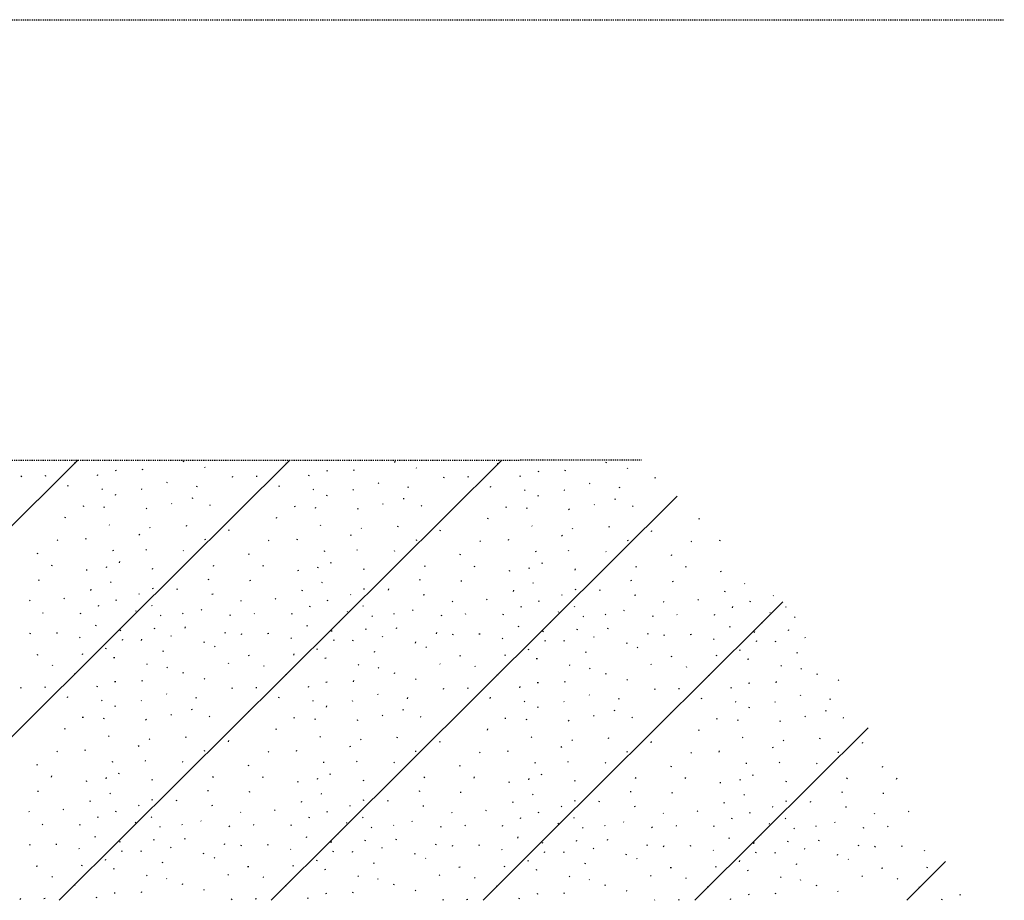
# Model space of a CAD drawing. Extents: x 387342 to 388770, y 98032 to 106632.
# Tile 9 of 14: x 388158 to 388248, y 100056 to 100136. Entities that reach past the tile are written whole.
import ezdxf

# ---------------------------------------------------------------- set-up
doc = ezdxf.new("R2010")
doc.units = 0
doc.header["$MEASUREMENT"] = 0
doc.linetypes.add('Eease', pattern=[0.4, 0.075, -0.05, 0.15, -0.05, 0.075])
doc.linetypes.add('Epl', pattern=[0.775, 0.325, -0.05, 0.025, -0.05, 0.325])
doc.layers.add('P_RW_EasementPerm', color=2, linetype='Eease', lineweight=30)
doc.layers.add('P_RW_PropertyLine', color=2, linetype='Epl', lineweight=25)

msp = doc.modelspace()

# ---------------------------------------------------------------- linework, layer by layer
at = {"layer": 'P_RW_EasementPerm', "ltscale": 0.2}
msp.add_line((387931.368, 100096.398), (388214.798, 100096.486), dxfattribs=at)
at = {"layer": 'P_RW_EasementPerm', "linetype": 'Continuous'}
for p, q in [((388148.876, 100081.84), (388163.574, 100096.47)), ((388168.076, 100081.796), (388182.825, 100096.476)), ((388187.276, 100081.751), (388202.076, 100096.482)), ((388206.476, 100081.706), (388218.005, 100093.181)), ((388225.676, 100081.661), (388227.629, 100083.604)), ((388148.831, 100062.641), (388168.076, 100081.796)), ((388168.031, 100062.596), (388187.276, 100081.751)), ((388187.231, 100062.551), (388206.476, 100081.706)), ((388206.431, 100062.506), (388225.676, 100081.661)), ((388225.631, 100062.461), (388235.36, 100072.145)), ((388161.876, 100056.469), (388168.031, 100062.596)), ((388181.127, 100056.475), (388187.231, 100062.551)), ((388200.378, 100056.481), (388206.431, 100062.506)), ((388219.629, 100056.487), (388225.631, 100062.461)), ((388238.88, 100056.493), (388242.412, 100060.008))]:
    msp.add_line(p, q, dxfattribs=at)
at = {"layer": 'P_RW_EasementPerm'}
for p, q in [((388163.377, 100096.238), (388163.274, 100096.215)), ((388167.051, 100095.533), (388166.948, 100095.511)), ((388169.445, 100095.581), (388169.479, 100095.68)), ((388173.169, 100096.315), (388173.203, 100096.414)), ((388175.151, 100095.78), (388175.101, 100095.83)), ((388182.577, 100096.193), (388182.474, 100096.171)), ((388188.645, 100095.536), (388188.679, 100095.635)), ((388192.369, 100096.27), (388192.403, 100096.369)), ((388194.351, 100095.735), (388194.301, 100095.785)), ((388201.777, 100096.148), (388201.674, 100096.126)), ((388207.845, 100095.491), (388207.879, 100095.59)), ((388211.569, 100096.225), (388211.603, 100096.325)), ((388213.551, 100095.69), (388213.501, 100095.74)), ((388158.433, 100094.956), (388158.466, 100095.056)), ((388160.675, 100095.037), (388160.573, 100095.015)), ((388165.366, 100095.079), (388165.399, 100095.179)), ((388177.633, 100094.912), (388177.666, 100095.011)), ((388179.875, 100094.992), (388179.772, 100094.97)), ((388184.566, 100095.035), (388184.599, 100095.134)), ((388186.251, 100095.488), (388186.148, 100095.466)), ((388196.833, 100094.867), (388196.866, 100094.966)), ((388199.075, 100094.947), (388198.972, 100094.925)), ((388203.766, 100094.99), (388203.799, 100095.089)), ((388205.451, 100095.443), (388205.348, 100095.421)), ((388216.033, 100094.822), (388216.066, 100094.922)), ((388162.665, 100094.111), (388162.698, 100094.21)), ((388165.811, 100093.805), (388165.761, 100093.855)), ((388169.404, 100093.788), (388169.354, 100093.838)), ((388171.705, 100094.395), (388171.655, 100094.445)), ((388174.373, 100094.037), (388174.407, 100094.137)), ((388181.865, 100094.066), (388181.898, 100094.166)), ((388185.01, 100093.76), (388184.961, 100093.81)), ((388188.604, 100093.743), (388188.554, 100093.793)), ((388190.905, 100094.35), (388190.855, 100094.4)), ((388193.573, 100093.992), (388193.607, 100094.092)), ((388201.065, 100094.021), (388201.098, 100094.121)), ((388204.21, 100093.716), (388204.161, 100093.766)), ((388207.804, 100093.698), (388207.754, 100093.748)), ((388210.105, 100094.305), (388210.055, 100094.355)), ((388212.773, 100093.947), (388212.807, 100094.047)), ((388159.992, 100092.844), (388159.942, 100092.894)), ((388166.992, 100093.28), (388167.026, 100093.38)), ((388174.008, 100093.01), (388173.905, 100092.987)), ((388179.192, 100092.799), (388179.142, 100092.849)), ((388186.192, 100093.236), (388186.225, 100093.335)), ((388193.208, 100092.965), (388193.105, 100092.943)), ((388205.392, 100093.191), (388205.425, 100093.29)), ((388212.408, 100092.92), (388212.305, 100092.898)), ((388164.112, 100092.29), (388164.009, 100092.268)), ((388165.964, 100092.153), (388165.997, 100092.253)), ((388169.85, 100092.091), (388169.75, 100092.041)), ((388172.119, 100092.491), (388172.069, 100092.541)), ((388175.608, 100092.343), (388175.558, 100092.393)), ((388183.312, 100092.245), (388183.209, 100092.223)), ((388185.164, 100092.109), (388185.197, 100092.208)), ((388189.05, 100092.046), (388188.95, 100091.996)), ((388191.319, 100092.446), (388191.269, 100092.496)), ((388194.808, 100092.299), (388194.758, 100092.349)), ((388198.392, 100092.754), (388198.342, 100092.804)), ((388202.512, 100092.2), (388202.409, 100092.178)), ((388204.364, 100092.064), (388204.397, 100092.163)), ((388208.25, 100092.001), (388208.149, 100091.951)), ((388210.519, 100092.401), (388210.469, 100092.451)), ((388214.008, 100092.254), (388213.958, 100092.304)), ((388217.592, 100092.709), (388217.542, 100092.759)), ((388162.425, 100091.233), (388162.459, 100091.333)), ((388181.625, 100091.188), (388181.659, 100091.288)), ((388200.825, 100091.143), (388200.859, 100091.243)), ((388220.025, 100091.098), (388220.059, 100091.198)), ((388166.454, 100090.554), (388166.404, 100090.604)), ((388170.146, 100090.294), (388170.096, 100090.344)), ((388173.435, 100090.465), (388173.468, 100090.564)), ((388177.296, 100090.084), (388177.329, 100090.184)), ((388185.654, 100090.509), (388185.604, 100090.559)), ((388189.345, 100090.249), (388189.296, 100090.299)), ((388192.635, 100090.42), (388192.668, 100090.52)), ((388204.854, 100090.465), (388204.804, 100090.514)), ((388208.545, 100090.205), (388208.496, 100090.254)), ((388211.835, 100090.375), (388211.868, 100090.475)), ((388164.282, 100089.279), (388164.316, 100089.379)), ((388169.194, 100089.698), (388169.094, 100089.648)), ((388183.482, 100089.234), (388183.516, 100089.334)), ((388188.394, 100089.653), (388188.294, 100089.603)), ((388196.496, 100090.039), (388196.529, 100090.139)), ((388202.682, 100089.189), (388202.716, 100089.289)), ((388207.594, 100089.608), (388207.494, 100089.559)), ((388215.696, 100089.995), (388215.729, 100090.094)), ((388161.752, 100089.173), (388161.702, 100089.223)), ((388175.163, 100089.246), (388175.06, 100089.225)), ((388180.952, 100089.128), (388180.902, 100089.178)), ((388194.363, 100089.202), (388194.26, 100089.18)), ((388200.152, 100089.083), (388200.102, 100089.133)), ((388213.563, 100089.157), (388213.46, 100089.135)), ((388219.352, 100089.038), (388219.302, 100089.088)), ((388221.882, 100089.145), (388221.916, 100089.244)), ((388159.905, 100087.943), (388159.939, 100088.043)), ((388166.801, 100088.245), (388166.698, 100088.223)), ((388169.791, 100088.3), (388169.741, 100088.35)), ((388173.179, 100088.218), (388173.129, 100088.267)), ((388179.105, 100087.898), (388179.139, 100087.998)), ((388186.001, 100088.2), (388185.898, 100088.178)), ((388188.991, 100088.255), (388188.941, 100088.305)), ((388192.379, 100088.173), (388192.329, 100088.223)), ((388198.305, 100087.853), (388198.339, 100087.953)), ((388205.201, 100088.155), (388205.098, 100088.133)), ((388208.191, 100088.21), (388208.141, 100088.26)), ((388211.579, 100088.128), (388211.529, 100088.178)), ((388217.505, 100087.808), (388217.539, 100087.908)), ((388161.206, 100086.872), (388161.239, 100086.972)), ((388166.184, 100086.721), (388166.217, 100086.821)), ((388167.35, 100087.152), (388167.383, 100087.251)), ((388170.355, 100086.573), (388170.388, 100086.672)), ((388175.892, 100086.838), (388175.926, 100086.938)), ((388180.405, 100086.827), (388180.439, 100086.927)), ((388185.384, 100086.677), (388185.417, 100086.776)), ((388186.55, 100087.107), (388186.583, 100087.207)), ((388189.555, 100086.528), (388189.588, 100086.627)), ((388195.092, 100086.793), (388195.126, 100086.893)), ((388199.605, 100086.783), (388199.639, 100086.882)), ((388204.584, 100086.632), (388204.617, 100086.731)), ((388205.75, 100087.062), (388205.783, 100087.162)), ((388214.292, 100086.748), (388214.326, 100086.848)), ((388218.805, 100086.738), (388218.839, 100086.837)), ((388164.424, 100086.486), (388164.321, 100086.464)), ((388183.624, 100086.442), (388183.521, 100086.419)), ((388202.824, 100086.397), (388202.721, 100086.374)), ((388208.755, 100086.483), (388208.788, 100086.582)), ((388222.024, 100086.352), (388221.921, 100086.33)), ((388160.048, 100085.568), (388159.946, 100085.546)), ((388166.582, 100085.355), (388166.532, 100085.405)), ((388170.406, 100084.801), (388170.303, 100084.779)), ((388172.584, 100084.71), (388172.617, 100084.81)), ((388175.48, 100085.625), (388175.377, 100085.603)), ((388179.248, 100085.523), (388179.146, 100085.501)), ((388185.782, 100085.31), (388185.732, 100085.36)), ((388194.68, 100085.58), (388194.577, 100085.558)), ((388198.448, 100085.478), (388198.345, 100085.456)), ((388204.981, 100085.265), (388204.932, 100085.315)), ((388213.88, 100085.535), (388213.777, 100085.513)), ((388217.648, 100085.434), (388217.545, 100085.411)), ((388224.181, 100085.22), (388224.132, 100085.27)), ((388162.344, 100083.879), (388162.294, 100083.929)), ((388164.736, 100084.636), (388164.77, 100084.736)), ((388169.181, 100084.26), (388169.132, 100084.311)), ((388175.849, 100084.278), (388175.746, 100084.256)), ((388183.936, 100084.591), (388183.97, 100084.691)), ((388188.381, 100084.216), (388188.331, 100084.266)), ((388189.606, 100084.756), (388189.503, 100084.734)), ((388191.784, 100084.665), (388191.817, 100084.765)), ((388195.049, 100084.233), (388194.946, 100084.211)), ((388203.136, 100084.546), (388203.17, 100084.646)), ((388207.581, 100084.171), (388207.531, 100084.221)), ((388208.806, 100084.711), (388208.703, 100084.689)), ((388210.984, 100084.621), (388211.017, 100084.72)), ((388214.249, 100084.188), (388214.146, 100084.166)), ((388222.336, 100084.501), (388222.37, 100084.601)), ((388226.781, 100084.126), (388226.731, 100084.176)), ((388159.23, 100083.685), (388159.18, 100083.735)), ((388165.431, 100083.195), (388165.465, 100083.295)), ((388167.063, 100083.717), (388167.096, 100083.817)), ((388170.329, 100083.21), (388170.279, 100083.26)), ((388178.43, 100083.64), (388178.38, 100083.69)), ((388181.544, 100083.834), (388181.494, 100083.884)), ((388184.631, 100083.15), (388184.665, 100083.25)), ((388186.262, 100083.672), (388186.296, 100083.772)), ((388189.529, 100083.166), (388189.479, 100083.215)), ((388197.63, 100083.596), (388197.58, 100083.646)), ((388200.744, 100083.789), (388200.694, 100083.839)), ((388203.831, 100083.105), (388203.865, 100083.205)), ((388205.462, 100083.627), (388205.496, 100083.727)), ((388208.729, 100083.121), (388208.679, 100083.171)), ((388216.829, 100083.551), (388216.78, 100083.601)), ((388219.944, 100083.744), (388219.894, 100083.794)), ((388223.031, 100083.06), (388223.065, 100083.16)), ((388224.662, 100083.583), (388224.696, 100083.682)), ((388227.929, 100083.076), (388227.879, 100083.126)), ((388160.427, 100082.535), (388160.377, 100082.585)), ((388163.801, 100082.503), (388163.835, 100082.602)), ((388168.878, 100082.715), (388168.828, 100082.765)), ((388171.127, 100082.311), (388171.077, 100082.361)), ((388173.127, 100082.505), (388173.077, 100082.555)), ((388174.828, 100082.85), (388174.778, 100082.901)), ((388177.427, 100082.396), (388177.327, 100082.346)), ((388179.627, 100082.49), (388179.577, 100082.54)), ((388183.001, 100082.458), (388183.034, 100082.557)), ((388188.078, 100082.67), (388188.028, 100082.72)), ((388190.327, 100082.266), (388190.277, 100082.316)), ((388192.327, 100082.461), (388192.277, 100082.51)), ((388194.028, 100082.806), (388193.978, 100082.856)), ((388196.627, 100082.351), (388196.527, 100082.301)), ((388198.827, 100082.445), (388198.777, 100082.495)), ((388202.201, 100082.413), (388202.234, 100082.512)), ((388207.278, 100082.625), (388207.228, 100082.675)), ((388209.527, 100082.221), (388209.477, 100082.271)), ((388211.527, 100082.416), (388211.477, 100082.466)), ((388213.228, 100082.761), (388213.178, 100082.811)), ((388215.827, 100082.306), (388215.726, 100082.256)), ((388218.027, 100082.401), (388217.977, 100082.45)), ((388221.401, 100082.368), (388221.434, 100082.468)), ((388226.478, 100082.58), (388226.428, 100082.63)), ((388228.727, 100082.176), (388228.677, 100082.226)), ((388165.196, 100081.419), (388165.23, 100081.519)), ((388168.035, 100081.817), (388168.076, 100081.796)), ((388168.076, 100081.796), (388168.095, 100081.773)), ((388170.53, 100081.128), (388170.564, 100081.228)), ((388173.322, 100081.215), (388173.355, 100081.314)), ((388184.396, 100081.374), (388184.43, 100081.474)), ((388187.235, 100081.772), (388187.276, 100081.751)), ((388187.276, 100081.751), (388187.295, 100081.728)), ((388192.522, 100081.17), (388192.555, 100081.269)), ((388203.596, 100081.33), (388203.63, 100081.429)), ((388206.435, 100081.728), (388206.476, 100081.706)), ((388206.476, 100081.706), (388206.495, 100081.683)), ((388211.722, 100081.125), (388211.755, 100081.225)), ((388222.796, 100081.285), (388222.829, 100081.385)), ((388225.635, 100081.683), (388225.676, 100081.661)), ((388225.676, 100081.661), (388225.695, 100081.638)), ((388159.237, 100080.675), (388159.27, 100080.775)), ((388161.712, 100080.755), (388161.609, 100080.733)), ((388163.778, 100080.32), (388163.728, 100080.37)), ((388167.428, 100080.95), (388167.462, 100081.05)), ((388172.091, 100080.44), (388172.041, 100080.49)), ((388176.95, 100080.742), (388176.983, 100080.842)), ((388178.437, 100080.63), (388178.47, 100080.73)), ((388180.912, 100080.71), (388180.809, 100080.688)), ((388186.628, 100080.905), (388186.662, 100081.005)), ((388189.73, 100081.084), (388189.763, 100081.183)), ((388191.291, 100080.395), (388191.241, 100080.445)), ((388196.15, 100080.697), (388196.183, 100080.797)), ((388197.637, 100080.586), (388197.67, 100080.685)), ((388200.112, 100080.666), (388200.009, 100080.644)), ((388205.828, 100080.86), (388205.862, 100080.96)), ((388208.93, 100081.039), (388208.963, 100081.138)), ((388210.491, 100080.35), (388210.441, 100080.4)), ((388215.35, 100080.652), (388215.383, 100080.752)), ((388216.837, 100080.541), (388216.87, 100080.64)), ((388219.312, 100080.621), (388219.209, 100080.599)), ((388225.028, 100080.815), (388225.062, 100080.915)), ((388228.13, 100080.994), (388228.163, 100081.093)), ((388229.691, 100080.305), (388229.641, 100080.355)), ((388167.613, 100080.114), (388167.646, 100080.214)), ((388169.362, 100080.094), (388169.396, 100080.194)), ((388175.038, 100079.896), (388175.072, 100079.995)), ((388176.044, 100079.502), (388175.994, 100079.552)), ((388182.978, 100080.275), (388182.928, 100080.325)), ((388186.812, 100080.069), (388186.846, 100080.169)), ((388188.562, 100080.05), (388188.596, 100080.149)), ((388194.238, 100079.851), (388194.272, 100079.95)), ((388195.243, 100079.457), (388195.194, 100079.507)), ((388202.178, 100080.23), (388202.128, 100080.28)), ((388206.012, 100080.024), (388206.046, 100080.124)), ((388207.762, 100080.005), (388207.796, 100080.105)), ((388213.438, 100079.806), (388213.472, 100079.906)), ((388214.443, 100079.412), (388214.394, 100079.462)), ((388221.378, 100080.185), (388221.328, 100080.235)), ((388225.212, 100079.979), (388225.246, 100080.079)), ((388226.962, 100079.96), (388226.996, 100080.06)), ((388159.939, 100078.763), (388159.837, 100078.741)), ((388163.978, 100078.807), (388164.012, 100078.907)), ((388166.12, 100079.313), (388166.154, 100079.413)), ((388171.314, 100079.069), (388171.348, 100079.168)), ((388179.139, 100078.718), (388179.036, 100078.696)), ((388183.178, 100078.762), (388183.212, 100078.862)), ((388185.32, 100079.268), (388185.354, 100079.368)), ((388190.514, 100079.024), (388190.548, 100079.124)), ((388198.339, 100078.674), (388198.236, 100078.651)), ((388202.378, 100078.717), (388202.412, 100078.817)), ((388204.52, 100079.223), (388204.554, 100079.323)), ((388209.714, 100078.979), (388209.748, 100079.079)), ((388217.539, 100078.629), (388217.436, 100078.607)), ((388221.578, 100078.673), (388221.612, 100078.772)), ((388223.72, 100079.178), (388223.754, 100079.278)), ((388228.914, 100078.934), (388228.948, 100079.034)), ((388161.306, 100077.772), (388161.256, 100077.823)), ((388166.918, 100078.515), (388166.815, 100078.493)), ((388169.898, 100077.892), (388169.848, 100077.942)), ((388171.712, 100077.609), (388171.662, 100077.659)), ((388177.296, 100077.967), (388177.246, 100078.017)), ((388180.506, 100077.728), (388180.456, 100077.778)), ((388186.118, 100078.47), (388186.015, 100078.448)), ((388189.098, 100077.847), (388189.048, 100077.897)), ((388196.496, 100077.922), (388196.446, 100077.972)), ((388199.706, 100077.683), (388199.656, 100077.733)), ((388205.318, 100078.425), (388205.215, 100078.403)), ((388208.298, 100077.802), (388208.248, 100077.852)), ((388215.696, 100077.878), (388215.646, 100077.927)), ((388218.906, 100077.638), (388218.856, 100077.688)), ((388224.518, 100078.38), (388224.415, 100078.358)), ((388227.498, 100077.757), (388227.448, 100077.807)), ((388163.332, 100077.038), (388163.229, 100077.016)), ((388173.124, 100077.115), (388173.158, 100077.214)), ((388182.532, 100076.993), (388182.429, 100076.971)), ((388190.912, 100077.564), (388190.862, 100077.614)), ((388192.324, 100077.07), (388192.358, 100077.169)), ((388201.732, 100076.948), (388201.629, 100076.926)), ((388210.112, 100077.519), (388210.062, 100077.569)), ((388211.524, 100077.025), (388211.558, 100077.125)), ((388220.932, 100076.903), (388220.829, 100076.881)), ((388229.312, 100077.474), (388229.262, 100077.524)), ((388230.724, 100076.98), (388230.758, 100077.08)), ((388158.388, 100075.756), (388158.421, 100075.856)), ((388165.321, 100075.879), (388165.354, 100075.979)), ((388167.006, 100076.333), (388166.903, 100076.311)), ((388169.4, 100076.381), (388169.434, 100076.48)), ((388175.106, 100076.58), (388175.056, 100076.63)), ((388184.521, 100075.835), (388184.554, 100075.934)), ((388186.206, 100076.288), (388186.103, 100076.266)), ((388188.6, 100076.336), (388188.634, 100076.435)), ((388194.306, 100076.535), (388194.256, 100076.585)), ((388203.721, 100075.79), (388203.754, 100075.889)), ((388205.406, 100076.243), (388205.303, 100076.221)), ((388207.8, 100076.291), (388207.834, 100076.391)), ((388213.506, 100076.49), (388213.456, 100076.54)), ((388224.606, 100076.198), (388224.503, 100076.176)), ((388227, 100076.246), (388227.034, 100076.346)), ((388232.706, 100076.445), (388232.656, 100076.495)), ((388160.631, 100075.837), (388160.528, 100075.815)), ((388162.62, 100074.911), (388162.654, 100075.01)), ((388171.66, 100075.195), (388171.61, 100075.245)), ((388177.588, 100075.712), (388177.621, 100075.811)), ((388179.83, 100075.792), (388179.728, 100075.77)), ((388181.82, 100074.866), (388181.854, 100074.966)), ((388190.86, 100075.15), (388190.81, 100075.2)), ((388196.788, 100075.667), (388196.821, 100075.766)), ((388199.03, 100075.747), (388198.928, 100075.725)), ((388210.06, 100075.105), (388210.01, 100075.155)), ((388215.988, 100075.622), (388216.021, 100075.722)), ((388218.23, 100075.702), (388218.128, 100075.68)), ((388222.921, 100075.745), (388222.954, 100075.845)), ((388229.26, 100075.06), (388229.21, 100075.111)), ((388165.766, 100074.605), (388165.716, 100074.655)), ((388166.947, 100074.08), (388166.981, 100074.18)), ((388169.359, 100074.588), (388169.309, 100074.638)), ((388174.329, 100074.837), (388174.362, 100074.937)), ((388184.966, 100074.561), (388184.916, 100074.61)), ((388186.147, 100074.036), (388186.181, 100074.135)), ((388188.559, 100074.543), (388188.509, 100074.593)), ((388193.529, 100074.792), (388193.562, 100074.892)), ((388201.02, 100074.821), (388201.053, 100074.921)), ((388204.166, 100074.516), (388204.116, 100074.566)), ((388205.347, 100073.991), (388205.381, 100074.09)), ((388207.759, 100074.498), (388207.709, 100074.548)), ((388212.729, 100074.747), (388212.762, 100074.847)), ((388220.22, 100074.776), (388220.253, 100074.876)), ((388223.366, 100074.471), (388223.316, 100074.521)), ((388226.959, 100074.453), (388226.909, 100074.503)), ((388231.928, 100074.703), (388231.962, 100074.802)), ((388159.947, 100073.644), (388159.897, 100073.694)), ((388172.074, 100073.291), (388172.024, 100073.341)), ((388173.963, 100073.81), (388173.86, 100073.787)), ((388175.563, 100073.144), (388175.514, 100073.193)), ((388179.147, 100073.599), (388179.097, 100073.649)), ((388191.274, 100073.246), (388191.224, 100073.296)), ((388193.163, 100073.765), (388193.06, 100073.743)), ((388198.347, 100073.554), (388198.297, 100073.604)), ((388210.474, 100073.201), (388210.424, 100073.251)), ((388212.363, 100073.72), (388212.26, 100073.698)), ((388217.547, 100073.509), (388217.497, 100073.56)), ((388224.547, 100073.946), (388224.581, 100074.046)), ((388229.674, 100073.156), (388229.624, 100073.206)), ((388231.563, 100073.675), (388231.46, 100073.653)), ((388164.067, 100073.09), (388163.964, 100073.068)), ((388165.919, 100072.953), (388165.952, 100073.053)), ((388169.805, 100072.891), (388169.705, 100072.841)), ((388183.267, 100073.045), (388183.164, 100073.023)), ((388185.119, 100072.909), (388185.152, 100073.008)), ((388189.005, 100072.846), (388188.905, 100072.796)), ((388194.763, 100073.099), (388194.714, 100073.149)), ((388202.467, 100073), (388202.364, 100072.978)), ((388204.319, 100072.864), (388204.352, 100072.963)), ((388208.205, 100072.801), (388208.105, 100072.751)), ((388213.963, 100073.054), (388213.913, 100073.104)), ((388221.667, 100072.955), (388221.564, 100072.933)), ((388223.519, 100072.819), (388223.552, 100072.919)), ((388227.405, 100072.756), (388227.305, 100072.707)), ((388233.163, 100073.009), (388233.113, 100073.059)), ((388162.381, 100072.033), (388162.414, 100072.133)), ((388166.409, 100071.354), (388166.359, 100071.404)), ((388181.581, 100071.988), (388181.614, 100072.088)), ((388200.781, 100071.943), (388200.814, 100072.043)), ((388219.98, 100071.899), (388220.014, 100071.998)), ((388169.149, 100070.498), (388169.049, 100070.448)), ((388170.101, 100071.094), (388170.051, 100071.144)), ((388173.39, 100071.265), (388173.423, 100071.365)), ((388177.251, 100070.884), (388177.284, 100070.984)), ((388185.609, 100071.309), (388185.559, 100071.359)), ((388189.301, 100071.049), (388189.251, 100071.099)), ((388192.59, 100071.22), (388192.623, 100071.32)), ((388196.451, 100070.84), (388196.484, 100070.939)), ((388204.809, 100071.265), (388204.759, 100071.314)), ((388208.501, 100071.005), (388208.451, 100071.054)), ((388211.79, 100071.175), (388211.823, 100071.275)), ((388215.651, 100070.795), (388215.684, 100070.894)), ((388224.009, 100071.22), (388223.959, 100071.27)), ((388227.701, 100070.96), (388227.651, 100071.01)), ((388230.99, 100071.13), (388231.023, 100071.23)), ((388234.851, 100070.75), (388234.884, 100070.85)), ((388161.707, 100069.973), (388161.657, 100070.023)), ((388164.237, 100070.079), (388164.271, 100070.179)), ((388175.118, 100070.047), (388175.015, 100070.025)), ((388180.907, 100069.928), (388180.857, 100069.978)), ((388183.437, 100070.034), (388183.471, 100070.134)), ((388188.349, 100070.453), (388188.249, 100070.403)), ((388194.318, 100070.002), (388194.215, 100069.98)), ((388200.107, 100069.883), (388200.057, 100069.933)), ((388202.637, 100069.989), (388202.671, 100070.089)), ((388207.549, 100070.408), (388207.449, 100070.359)), ((388213.518, 100069.957), (388213.415, 100069.935)), ((388219.307, 100069.838), (388219.257, 100069.888)), ((388221.837, 100069.945), (388221.871, 100070.044)), ((388226.749, 100070.363), (388226.649, 100070.314)), ((388232.718, 100069.912), (388232.615, 100069.89)), ((388159.86, 100068.743), (388159.894, 100068.843)), ((388166.756, 100069.045), (388166.653, 100069.023)), ((388169.746, 100069.1), (388169.696, 100069.15)), ((388173.134, 100069.018), (388173.084, 100069.067)), ((388179.06, 100068.698), (388179.094, 100068.798)), ((388185.956, 100069), (388185.853, 100068.978)), ((388188.946, 100069.055), (388188.896, 100069.105)), ((388192.334, 100068.973), (388192.284, 100069.023)), ((388198.26, 100068.653), (388198.294, 100068.753)), ((388205.156, 100068.955), (388205.053, 100068.933)), ((388208.146, 100069.01), (388208.096, 100069.06)), ((388211.534, 100068.928), (388211.484, 100068.978)), ((388217.46, 100068.608), (388217.494, 100068.708)), ((388224.356, 100068.91), (388224.253, 100068.888)), ((388227.346, 100068.965), (388227.296, 100069.015)), ((388230.734, 100068.883), (388230.684, 100068.933)), ((388167.305, 100067.952), (388167.338, 100068.052)), ((388186.505, 100067.907), (388186.538, 100068.007)), ((388205.705, 100067.862), (388205.738, 100067.962)), ((388224.905, 100067.817), (388224.938, 100067.917)), ((388236.66, 100068.564), (388236.694, 100068.663)), ((388161.161, 100067.672), (388161.194, 100067.772)), ((388164.379, 100067.286), (388164.277, 100067.264)), ((388166.139, 100067.522), (388166.173, 100067.621)), ((388170.31, 100067.373), (388170.343, 100067.472)), ((388175.847, 100067.638), (388175.881, 100067.738)), ((388180.361, 100067.627), (388180.394, 100067.727)), ((388183.579, 100067.242), (388183.476, 100067.219)), ((388185.339, 100067.477), (388185.372, 100067.576)), ((388189.51, 100067.328), (388189.543, 100067.427)), ((388195.047, 100067.593), (388195.081, 100067.693)), ((388199.561, 100067.583), (388199.594, 100067.682)), ((388202.779, 100067.197), (388202.676, 100067.175)), ((388204.539, 100067.432), (388204.572, 100067.531)), ((388208.71, 100067.283), (388208.743, 100067.382)), ((388214.247, 100067.548), (388214.281, 100067.648)), ((388218.76, 100067.538), (388218.794, 100067.637)), ((388221.979, 100067.152), (388221.876, 100067.13)), ((388223.739, 100067.387), (388223.772, 100067.486)), ((388227.91, 100067.238), (388227.943, 100067.338)), ((388233.447, 100067.503), (388233.481, 100067.603)), ((388237.96, 100067.493), (388237.994, 100067.593)), ((388160.004, 100066.368), (388159.901, 100066.346)), ((388166.537, 100066.155), (388166.487, 100066.205)), ((388175.435, 100066.425), (388175.332, 100066.403)), ((388179.204, 100066.323), (388179.101, 100066.301)), ((388185.737, 100066.11), (388185.687, 100066.16)), ((388194.635, 100066.38), (388194.532, 100066.358)), ((388198.403, 100066.279), (388198.301, 100066.256)), ((388204.937, 100066.065), (388204.887, 100066.115)), ((388213.835, 100066.335), (388213.732, 100066.313)), ((388217.603, 100066.234), (388217.501, 100066.212)), ((388224.137, 100066.02), (388224.087, 100066.07)), ((388233.035, 100066.29), (388232.932, 100066.268)), ((388236.803, 100066.189), (388236.701, 100066.167)), ((388164.692, 100065.436), (388164.725, 100065.536)), ((388170.361, 100065.601), (388170.258, 100065.579)), ((388172.539, 100065.51), (388172.572, 100065.61)), ((388183.892, 100065.391), (388183.925, 100065.491)), ((388189.561, 100065.556), (388189.458, 100065.534)), ((388191.739, 100065.466), (388191.772, 100065.565)), ((388203.092, 100065.346), (388203.125, 100065.446)), ((388208.761, 100065.512), (388208.658, 100065.489)), ((388210.939, 100065.421), (388210.972, 100065.52)), ((388222.291, 100065.301), (388222.325, 100065.401)), ((388227.961, 100065.467), (388227.858, 100065.445)), ((388230.139, 100065.376), (388230.172, 100065.476)), ((388159.185, 100064.485), (388159.135, 100064.535)), ((388162.299, 100064.679), (388162.249, 100064.729)), ((388167.018, 100064.517), (388167.051, 100064.617)), ((388169.137, 100065.061), (388169.087, 100065.111)), ((388175.804, 100065.078), (388175.701, 100065.056)), ((388178.385, 100064.44), (388178.335, 100064.49)), ((388181.499, 100064.634), (388181.449, 100064.684)), ((388186.218, 100064.472), (388186.251, 100064.572)), ((388188.337, 100065.016), (388188.287, 100065.066)), ((388195.004, 100065.033), (388194.901, 100065.011)), ((388197.585, 100064.396), (388197.535, 100064.446)), ((388200.699, 100064.589), (388200.649, 100064.639)), ((388205.418, 100064.428), (388205.451, 100064.527)), ((388207.536, 100064.971), (388207.487, 100065.021)), ((388214.204, 100064.988), (388214.101, 100064.966)), ((388216.785, 100064.351), (388216.735, 100064.401)), ((388219.899, 100064.544), (388219.849, 100064.594)), ((388224.618, 100064.383), (388224.651, 100064.482)), ((388226.736, 100064.926), (388226.687, 100064.976)), ((388233.404, 100064.943), (388233.301, 100064.921)), ((388235.985, 100064.306), (388235.935, 100064.356)), ((388239.099, 100064.499), (388239.049, 100064.55)), ((388160.382, 100063.335), (388160.332, 100063.385)), ((388163.756, 100063.303), (388163.79, 100063.402)), ((388165.386, 100063.995), (388165.42, 100064.095)), ((388168.833, 100063.515), (388168.783, 100063.565)), ((388170.284, 100064.01), (388170.234, 100064.06)), ((388173.082, 100063.305), (388173.033, 100063.355)), ((388174.783, 100063.651), (388174.733, 100063.701)), ((388179.582, 100063.29), (388179.532, 100063.34)), ((388182.956, 100063.258), (388182.99, 100063.357)), ((388184.586, 100063.95), (388184.62, 100064.05)), ((388188.033, 100063.47), (388187.983, 100063.52)), ((388189.484, 100063.966), (388189.434, 100064.015)), ((388193.983, 100063.606), (388193.933, 100063.656)), ((388203.786, 100063.905), (388203.82, 100064.005)), ((388207.233, 100063.425), (388207.183, 100063.475)), ((388208.684, 100063.921), (388208.634, 100063.971)), ((388213.183, 100063.561), (388213.133, 100063.611)), ((388222.986, 100063.86), (388223.02, 100063.96)), ((388226.433, 100063.38), (388226.383, 100063.43)), ((388227.884, 100063.876), (388227.834, 100063.926)), ((388232.383, 100063.516), (388232.333, 100063.566)), ((388167.99, 100062.617), (388168.031, 100062.596)), ((388168.031, 100062.596), (388168.051, 100062.573)), ((388171.082, 100063.111), (388171.032, 100063.161)), ((388177.382, 100063.196), (388177.282, 100063.146)), ((388187.19, 100062.573), (388187.231, 100062.551)), ((388187.231, 100062.551), (388187.251, 100062.528)), ((388190.282, 100063.066), (388190.232, 100063.116)), ((388192.282, 100063.261), (388192.233, 100063.311)), ((388196.582, 100063.151), (388196.482, 100063.101)), ((388198.782, 100063.245), (388198.732, 100063.295)), ((388202.156, 100063.213), (388202.19, 100063.312)), ((388206.39, 100062.528), (388206.431, 100062.506)), ((388206.431, 100062.506), (388206.45, 100062.483)), ((388209.482, 100063.021), (388209.432, 100063.071)), ((388211.482, 100063.216), (388211.432, 100063.266)), ((388215.782, 100063.106), (388215.682, 100063.056)), ((388217.982, 100063.201), (388217.932, 100063.251)), ((388221.356, 100063.168), (388221.39, 100063.268)), ((388225.59, 100062.483), (388225.631, 100062.461)), ((388225.631, 100062.461), (388225.65, 100062.438)), ((388228.682, 100062.976), (388228.632, 100063.026)), ((388230.682, 100063.171), (388230.632, 100063.221)), ((388234.982, 100063.061), (388234.882, 100063.012)), ((388237.182, 100063.156), (388237.132, 100063.206)), ((388159.192, 100061.475), (388159.226, 100061.575)), ((388161.667, 100061.555), (388161.564, 100061.533)), ((388165.151, 100062.219), (388165.185, 100062.319)), ((388167.383, 100061.75), (388167.417, 100061.85)), ((388170.485, 100061.929), (388170.519, 100062.028)), ((388173.277, 100062.015), (388173.31, 100062.114)), ((388176.905, 100061.542), (388176.939, 100061.642)), ((388184.351, 100062.175), (388184.385, 100062.274)), ((388186.583, 100061.705), (388186.617, 100061.805)), ((388189.685, 100061.884), (388189.719, 100061.983)), ((388192.477, 100061.97), (388192.51, 100062.069)), ((388196.105, 100061.497), (388196.139, 100061.597)), ((388203.551, 100062.13), (388203.585, 100062.229)), ((388205.783, 100061.66), (388205.817, 100061.76)), ((388208.885, 100061.839), (388208.919, 100061.938)), ((388211.677, 100061.925), (388211.71, 100062.025)), ((388215.305, 100061.452), (388215.338, 100061.552)), ((388222.751, 100062.085), (388222.785, 100062.185)), ((388224.983, 100061.615), (388225.017, 100061.715)), ((388228.085, 100061.794), (388228.119, 100061.893)), ((388230.877, 100061.88), (388230.91, 100061.98)), ((388163.733, 100061.12), (388163.683, 100061.17)), ((388167.568, 100060.914), (388167.601, 100061.014)), ((388169.318, 100060.894), (388169.351, 100060.994)), ((388172.046, 100061.24), (388171.996, 100061.29)), ((388174.994, 100060.696), (388175.027, 100060.795)), ((388178.392, 100061.43), (388178.426, 100061.53)), ((388180.867, 100061.51), (388180.764, 100061.489)), ((388182.933, 100061.075), (388182.883, 100061.125)), ((388186.768, 100060.869), (388186.801, 100060.969)), ((388188.518, 100060.85), (388188.551, 100060.95)), ((388191.246, 100061.195), (388191.196, 100061.245)), ((388194.194, 100060.651), (388194.227, 100060.75)), ((388197.592, 100061.386), (388197.625, 100061.485)), ((388200.067, 100061.466), (388199.964, 100061.444)), ((388202.133, 100061.03), (388202.083, 100061.08)), ((388205.968, 100060.824), (388206.001, 100060.924)), ((388207.718, 100060.805), (388207.751, 100060.905)), ((388210.446, 100061.15), (388210.396, 100061.2)), ((388213.393, 100060.606), (388213.427, 100060.706)), ((388216.792, 100061.341), (388216.825, 100061.44)), ((388219.267, 100061.421), (388219.164, 100061.399)), ((388221.333, 100060.986), (388221.283, 100061.035)), ((388225.168, 100060.779), (388225.201, 100060.879)), ((388226.917, 100060.76), (388226.951, 100060.86)), ((388229.646, 100061.105), (388229.596, 100061.155)), ((388232.593, 100060.561), (388232.627, 100060.661)), ((388234.505, 100061.407), (388234.538, 100061.507)), ((388235.992, 100061.296), (388236.025, 100061.396)), ((388238.467, 100061.376), (388238.364, 100061.354)), ((388240.533, 100060.941), (388240.483, 100060.991)), ((388166.075, 100060.113), (388166.109, 100060.213)), ((388171.269, 100059.869), (388171.303, 100059.968)), ((388175.999, 100060.302), (388175.949, 100060.352)), ((388185.275, 100060.068), (388185.309, 100060.168)), ((388190.469, 100059.824), (388190.503, 100059.924)), ((388195.199, 100060.257), (388195.149, 100060.307)), ((388204.475, 100060.023), (388204.509, 100060.123)), ((388209.669, 100059.779), (388209.703, 100059.879)), ((388214.399, 100060.213), (388214.349, 100060.262)), ((388223.675, 100059.978), (388223.709, 100060.078)), ((388228.869, 100059.734), (388228.903, 100059.834)), ((388233.599, 100060.168), (388233.549, 100060.218)), ((388159.894, 100059.563), (388159.792, 100059.541)), ((388163.933, 100059.607), (388163.967, 100059.707)), ((388166.873, 100059.315), (388166.77, 100059.293)), ((388179.094, 100059.518), (388178.992, 100059.496)), ((388183.133, 100059.562), (388183.167, 100059.662)), ((388186.073, 100059.27), (388185.97, 100059.248)), ((388198.294, 100059.474), (388198.192, 100059.451)), ((388202.333, 100059.518), (388202.367, 100059.617)), ((388205.273, 100059.225), (388205.17, 100059.203)), ((388217.494, 100059.429), (388217.391, 100059.407)), ((388221.533, 100059.473), (388221.567, 100059.572)), ((388224.473, 100059.18), (388224.37, 100059.158)), ((388236.694, 100059.384), (388236.591, 100059.362)), ((388240.733, 100059.428), (388240.767, 100059.528)), ((388161.261, 100058.572), (388161.212, 100058.623)), ((388169.853, 100058.692), (388169.803, 100058.742)), ((388171.667, 100058.409), (388171.617, 100058.459)), ((388173.079, 100057.915), (388173.113, 100058.014)), ((388177.251, 100058.767), (388177.201, 100058.817)), ((388180.461, 100058.528), (388180.411, 100058.578)), ((388189.053, 100058.647), (388189.003, 100058.697)), ((388190.867, 100058.364), (388190.817, 100058.414)), ((388192.279, 100057.87), (388192.313, 100057.97)), ((388196.451, 100058.722), (388196.401, 100058.772)), ((388199.661, 100058.483), (388199.611, 100058.533)), ((388208.253, 100058.602), (388208.203, 100058.652)), ((388210.067, 100058.319), (388210.017, 100058.369)), ((388215.651, 100058.678), (388215.601, 100058.728)), ((388218.861, 100058.438), (388218.811, 100058.488)), ((388227.453, 100058.557), (388227.403, 100058.607)), ((388229.267, 100058.274), (388229.217, 100058.325)), ((388234.851, 100058.633), (388234.801, 100058.683)), ((388238.061, 100058.393), (388238.011, 100058.443)), ((388163.287, 100057.838), (388163.184, 100057.816)), ((388166.961, 100057.133), (388166.858, 100057.111)), ((388169.355, 100057.181), (388169.389, 100057.28)), ((388175.061, 100057.38), (388175.011, 100057.43)), ((388182.487, 100057.793), (388182.384, 100057.771)), ((388186.161, 100057.088), (388186.058, 100057.066)), ((388188.555, 100057.136), (388188.589, 100057.235)), ((388194.261, 100057.335), (388194.211, 100057.385)), ((388201.687, 100057.748), (388201.584, 100057.726)), ((388207.755, 100057.091), (388207.789, 100057.191)), ((388211.479, 100057.825), (388211.513, 100057.925)), ((388213.461, 100057.29), (388213.411, 100057.34)), ((388220.887, 100057.703), (388220.784, 100057.681)), ((388226.955, 100057.046), (388226.989, 100057.146)), ((388230.679, 100057.78), (388230.713, 100057.88)), ((388232.661, 100057.245), (388232.611, 100057.295)), ((388240.087, 100057.658), (388239.984, 100057.636)), ((388158.343, 100056.556), (388158.377, 100056.656)), ((388160.586, 100056.637), (388160.483, 100056.615)), ((388165.276, 100056.68), (388165.31, 100056.779)), ((388177.543, 100056.512), (388177.576, 100056.611)), ((388179.786, 100056.592), (388179.683, 100056.57)), ((388184.476, 100056.635), (388184.51, 100056.734)), ((388196.747, 100056.48), (388196.776, 100056.567)), ((388198.986, 100056.547), (388198.883, 100056.525)), ((388203.676, 100056.59), (388203.71, 100056.69)), ((388205.361, 100057.043), (388205.258, 100057.021)), ((388215.964, 100056.486), (388215.976, 100056.522)), ((388218.186, 100056.502), (388218.111, 100056.487)), ((388222.876, 100056.545), (388222.909, 100056.645)), ((388224.561, 100056.998), (388224.458, 100056.976)), ((388242.076, 100056.5), (388242.109, 100056.6)), ((388243.761, 100056.953), (388243.658, 100056.931))]:
    msp.add_line(p, q, dxfattribs=at)
at = {"layer": 'P_RW_PropertyLine', "ltscale": 0.2}
msp.add_line((387924.377, 100136.396), (388247.741, 100136.496), dxfattribs=at)

doc.saveas('drawing.dxf')
